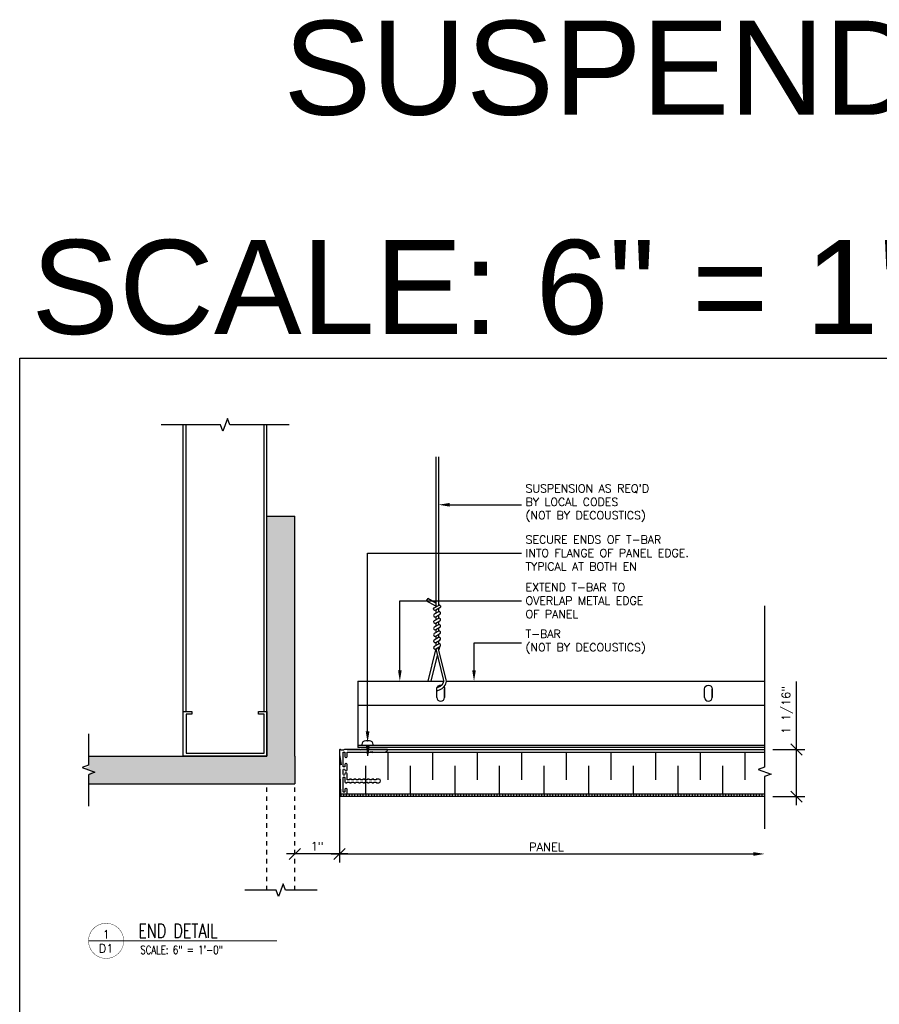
# Model space of a CAD drawing. Header units: inches. Extents: x -2964 to -2795, y 3276 to 3354.
# Tile 3 of 7: x -2953 to -2934, y 3332 to 3354. Entities that reach past the tile are written whole.
import ezdxf
from ezdxf import colors
from ezdxf.entities.mleader import LeaderData, LeaderLine
from ezdxf.enums import TextEntityAlignment as Align
from ezdxf.math import Vec2, Vec3

# ---------------------------------------------------------------- set-up
doc = ezdxf.new("R2010")
doc.units = ezdxf.units.IN
doc.header["$MEASUREMENT"] = 0
doc.linetypes.add('HIDDEN', pattern=[0.375, 0.25, -0.125])
for name, color, linetype in [('1-ARCH', 1, 'Continuous'), ('1-DIM', 4, 'Continuous'), ('1-MOUNT', 155, 'Continuous'), ('1-PANEL', 6, 'Continuous'), ('1-TEXT', 2, 'Continuous'), ('1-TITLE', 4, 'Continuous')]:
    doc.layers.add(name, color=color, linetype=linetype)
doc.styles.add('GEN NOTES', font='ARIALUNI.TTF')
doc.styles.add('TEXT', font='romans.shx')
doc.dimstyles.new('DIM 6-12', dxfattribs={"dimscale": 2, "dimtxt": 0.09375, "dimasz": 0.125, "dimexe": 0.09375, "dimexo": 0.09375, "dimgap": 0.03125, "dimtad": 1, "dimdec": 4, "dimzin": 3, "dimdsep": 46, "dimlunit": 5, "dimtxsty": 'TEXT', "dimblk": 'OBLIQUE', "dimcen": 0.09375, "dimdle": 0.09375, "dimclrd": 256, "dimclre": 4, "dimclrt": 2, "dimadec": 0, "dimazin": 0, "dimtfac": 1, "dimtdec": 4, "dimtmove": 0, "dimatfit": 3, "dimfxl": 0, "dimfrac": 2, "dimtolj": 1, "dimtzin": 0, "dimlwd": -1, "dimlwe": -1, "dimarcsym": 0})

# ---------------------------------------------------------------- blocks, each defined once
blk = doc.blocks.new('_Oblique')
at = {"color": 0, "linetype": 'ByBlock', "lineweight": -2}
blk.add_line((-0.5, -0.5), (0.5, 0.5), dxfattribs=at)
blk = doc.blocks.new('*D20')
at = {"layer": '1-DIM', "color": 4, "transparency": 16777216}
blk.add_line((-2945.838, 3337.129), (-2945.838, 3334.878), dxfattribs=at)
at = {"layer": '1-DIM', "transparency": 16777216}
blk.add_line((-2946.025, 3335.066), (-2936.56, 3335.066), dxfattribs=at)
blk.add_solid([(-2936.56, 3335.107), (-2936.56, 3335.024), (-2936.31, 3335.066)], dxfattribs=at)
at = {"layer": 'Defpoints', "color": 0, "transparency": 16777216}
for p in [(-2945.838, 3337.316), (-2936.31, 3335.066), (-2936.31, 3335.066)]:
    blk.add_point(p, dxfattribs=at)
at = {"layer": '1-DIM', "transparency": 16777216, "xscale": 0.25, "yscale": 0.25, "zscale": 0.25, "rotation": 180}
blk.add_blockref('_Oblique', (-2945.838, 3335.066), dxfattribs=at)
at = {"layer": '1-DIM', "color": 2, "transparency": 16777216, "insert": (-2941.199, 3335.222), "char_height": 0.1875, "attachment_point": 5, "style": 'TEXT', "bg_fill": 3, "box_fill_scale": 1.25, "bg_fill_color": 256, "bg_fill_true_color": 13158600, "bg_fill_transparency": 0}
blk.add_mtext('\\A1;PANEL', dxfattribs=at)
blk = doc.blocks.new('*U17')
at = {"layer": '1-TEXT', "color": 2, "style": 'TEXT'}
blk.add_attdef('VIEWNAME', (0.89, 0.061), '', height=0.25, dxfattribs=at)
at = {"layer": '1-TEXT', "style": 'TEXT'}
for tag, p in [('NOTE1', (0.926, -0.281)), ('NOTE2', (0.926, -0.463)), ('NOTE3', (0.926, -0.655)), ('NOTE4', (0.926, -0.832))]:
    blk.add_attdef(tag, p, '', height=0.125, dxfattribs=at)
blk.add_wipeout([(0.314, 0.283), (0.244, 0.274), (0.178, 0.248), (0.121, 0.206), (0.075, 0.152), (0.045, 0.087), (0.032, 0.018), (0.036, -0.053), (0.058, -0.12), (0.096, -0.18), (0.148, -0.229), (0.21, -0.263), (0.279, -0.281), (0.35, -0.281), (0.418, -0.263), (0.48, -0.229), (0.532, -0.18), (0.57, -0.12), (0.592, -0.053), (0.596, 0.018), (0.583, 0.087), (0.553, 0.152), (0.508, 0.206), (0.45, 0.248), (0.385, 0.274)])
at = {"layer": '1-TITLE', "const_width": 0.00651}
blk.add_lwpolyline([(0, 0, 1), (0.628, 0, 0.414214), (0.314, 0.314, 0.414214), (0, 0, 2.926408)], format="xyb", dxfattribs=at)
at = {"layer": '1-TITLE', "const_width": 0.02}
blk.add_lwpolyline([(0, 0), (3.365, 0)], dxfattribs=at)
at = {"layer": '1-TEXT', "style": 'TEXT'}
for tag, p in [('DETAIL#', (0.301, 0.094)), ('SHEET#', (0.306, -0.207))]:
    blk.add_attdef(tag, text='', height=0.125, dxfattribs=at).set_placement(p, align=Align.CENTER)
blk = doc.blocks.new('*D19')
at = {"layer": '1-DIM', "transparency": 16777216}
for p, q in [((-2935.595, 3337.406), (-2935.595, 3338.933)), ((-2935.595, 3336.163), (-2935.595, 3337.406))]:
    blk.add_line(p, q, dxfattribs=at)
at = {"layer": '1-DIM', "color": 4, "transparency": 16777216}
for p, q in [((-2936.123, 3337.406), (-2935.407, 3337.406)), ((-2936.123, 3336.351), (-2935.407, 3336.351))]:
    blk.add_line(p, q, dxfattribs=at)
at = {"layer": 'Defpoints', "color": 0, "transparency": 16777216}
for p in [(-2936.31, 3337.406), (-2935.595, 3337.406), (-2936.31, 3336.351)]:
    blk.add_point(p, dxfattribs=at)
at = {"layer": '1-DIM', "transparency": 16777216, "xscale": 0.25, "yscale": 0.25, "zscale": 0.25}
for p, rotation in [((-2935.595, 3337.406), 90), ((-2935.595, 3336.351), 270)]:
    blk.add_blockref('_Oblique', p, dxfattribs=dict(at, rotation=rotation))
at = {"layer": '1-DIM', "color": 2, "transparency": 16777216, "insert": (-2935.8, 3338.294), "char_height": 0.1875, "attachment_point": 5, "rotation": 90, "style": 'TEXT', "bg_fill": 3, "box_fill_scale": 1.25, "bg_fill_color": 256, "bg_fill_true_color": 13158600, "bg_fill_transparency": 0}
blk.add_mtext('\\A1;1 1/16"', dxfattribs=at)
blk = doc.blocks.new('*D27')
at = {"layer": '1-DIM', "color": 4, "transparency": 16777216}
blk.add_line((-2945.838, 3337.41), (-2945.838, 3334.878), dxfattribs=at)
at = {"layer": '1-DIM', "transparency": 16777216}
blk.add_line((-2945.65, 3335.066), (-2947.025, 3335.066), dxfattribs=at)
at = {"layer": 'Defpoints', "color": 0, "transparency": 16777216}
for p in [(-2945.838, 3337.597), (-2946.838, 3335.066), (-2946.838, 3335.066)]:
    blk.add_point(p, dxfattribs=at)
at = {"layer": '1-DIM', "transparency": 16777216, "xscale": 0.25, "yscale": 0.25, "zscale": 0.25, "rotation": 180}
blk.add_blockref('_Oblique', (-2946.838, 3335.066), dxfattribs=at)
at = {"layer": '1-DIM', "transparency": 16777216, "xscale": 0.25, "yscale": 0.25, "zscale": 0.25}
blk.add_blockref('_Oblique', (-2945.838, 3335.066), dxfattribs=at)
at = {"layer": '1-DIM', "color": 2, "transparency": 16777216, "insert": (-2946.338, 3335.24), "char_height": 0.1875, "attachment_point": 5, "style": 'TEXT', "bg_fill": 3, "box_fill_scale": 1.25, "bg_fill_color": 256, "bg_fill_true_color": 13158600, "bg_fill_transparency": 0}
blk.add_mtext('\\A1;1"', dxfattribs=at)

msp = doc.modelspace()

# ---------------------------------------------------------------- linework, layer by layer
at = {"layer": '1-ARCH', "color": 8}
for p, q in [((-2949.33798, 3338.26125), (-2949.33798, 3344.68483)), ((-2949.27548, 3338.26125), (-2949.27548, 3344.68483)), ((-2947.52548, 3338.26125), (-2947.52548, 3344.68483)), ((-2947.46298, 3337.26125), (-2947.46298, 3344.68483))]:
    msp.add_line(p, q, dxfattribs=at)
at = {"layer": '1-ARCH'}
for p, q in [((-2947.46298, 3342.63625), (-2946.83798, 3342.63625)), ((-2947.46298, 3337.26125), (-2947.46298, 3342.63625)), ((-2946.83798, 3337.26125), (-2946.83798, 3342.63625)), ((-2951.4621, 3337.26125), (-2947.46298, 3337.26125))]:
    msp.add_line(p, q, dxfattribs=at)
at = {"layer": '1-ARCH', "linetype": 'HIDDEN', "ltscale": 0.125}
msp.add_line((-2947.46298, 3334.25481), (-2947.46298, 3336.63625), dxfattribs=at)
at = {"layer": '1-ARCH', "color": 8}
msp.add_lwpolyline([(-2949.33798, 3338.26125), (-2949.15048, 3338.26125), (-2949.15048, 3338.19875), (-2949.27548, 3338.19875), (-2949.27548, 3337.32375), (-2947.52548, 3337.32375), (-2947.52548, 3338.19875), (-2947.65048, 3338.19875), (-2947.65048, 3338.26125), (-2947.46298, 3338.26125), (-2947.46298, 3337.26125), (-2949.33798, 3337.26125)], close=True, dxfattribs=at)
at = {"layer": '1-DIM'}
for points in [[(-2946.96298, 3344.68483), (-2948.29501, 3344.68483), (-2948.34775, 3344.82972), (-2948.45321, 3344.53995), (-2948.50595, 3344.68483), (-2949.83798, 3344.68483)], [(-2951.4621, 3337.76125), (-2951.4621, 3337.05422), (-2951.60699, 3337.00148), (-2951.31722, 3336.89602), (-2951.4621, 3336.84328), (-2951.4621, 3336.13625)], [(-2946.33798, 3334.25481), (-2947.04501, 3334.25481), (-2947.09775, 3334.39969), (-2947.20321, 3334.10992), (-2947.25595, 3334.25481), (-2947.96298, 3334.25481)]]:
    msp.add_lwpolyline(points, dxfattribs=at)
at = {"layer": '1-MOUNT', "color": 9}
for p, q in [((-2943.68247, 3343.97124), (-2943.68247, 3340.60003)), ((-2943.61997, 3343.97124), (-2943.61997, 3340.63612)), ((-2943.8616, 3340.79366), (-2943.89285, 3340.73953)), ((-2943.68247, 3340.69024), (-2943.8616, 3340.79366)), ((-2943.68247, 3340.61807), (-2943.89285, 3340.73953)), ((-2943.58872, 3340.63612), (-2943.61997, 3340.65416)), ((-2943.61997, 3340.56395), (-2943.61997, 3340.49178)), ((-2943.68247, 3340.52786), (-2943.68247, 3340.45569)), ((-2943.68247, 3340.38352), (-2943.68247, 3340.31136)), ((-2943.61997, 3340.41961), (-2943.61997, 3340.34744)), ((-2943.68247, 3340.23919), (-2943.68247, 3340.16702)), ((-2943.61997, 3340.27527), (-2943.61997, 3340.2031)), ((-2943.61997, 3340.13093), (-2943.61997, 3340.05876)), ((-2943.68247, 3340.09485), (-2943.68247, 3340.02268)), ((-2943.68247, 3339.95051), (-2943.68247, 3339.87834)), ((-2943.61997, 3339.9866), (-2943.61997, 3339.91443)), ((-2943.68247, 3339.80617), (-2943.68247, 3339.73401)), ((-2943.61997, 3339.84226), (-2943.61997, 3339.77009))]:
    msp.add_line(p, q, dxfattribs=at)
at = {"layer": '1-MOUNT'}
for q in [(-2945.42472, 3337.44953), (-2943.51016, 3338.93568)]:
    msp.add_line((-2945.42472, 3338.93568), q, dxfattribs=at)
at = {"layer": '1-MOUNT', "color": 9}
for points in [[(-2943.58872, 3340.58199), (-2943.68247, 3340.52786, -1), (-2943.71372, 3340.58199), (-2943.61997, 3340.63612, -1)], [(-2943.58872, 3340.43765, 1), (-2943.61997, 3340.49178), (-2943.71372, 3340.43765, 1), (-2943.68247, 3340.38352)], [(-2943.58872, 3340.29331, 1), (-2943.61997, 3340.34744), (-2943.71372, 3340.29331, 1), (-2943.68247, 3340.23919)], [(-2943.58872, 3340.14898, 1), (-2943.61997, 3340.2031), (-2943.71372, 3340.14898, 1), (-2943.68247, 3340.09485)], [(-2943.58872, 3340.00464, 1), (-2943.61997, 3340.05876), (-2943.71372, 3340.00464, 1), (-2943.68247, 3339.95051)], [(-2943.58872, 3339.8603, 1), (-2943.61997, 3339.91443), (-2943.71372, 3339.8603, 1), (-2943.68247, 3339.80617)], [(-2943.68247, 3339.66184), (-2943.58872, 3339.71596, 1), (-2943.61997, 3339.77009), (-2943.71372, 3339.71596, 1)]]:
    msp.add_lwpolyline(points, format="xyb", close=True, dxfattribs=at)
for points in [[(-2943.6565, 3338.71988), (-2943.59298, 3338.74397, 0.12099641), (-2943.49193, 3338.81646), (-2943.46906, 3338.84798, 0.21034865), (-2943.44653, 3338.9708), (-2943.62666, 3339.69406)], [(-2943.59626, 3339.71161), (-2943.61357, 3339.64149, 0.17879353)], [(-2943.64551, 3339.5121), (-2943.78779, 3338.93568, 0.17879353)], [(-2943.68247, 3339.66184), (-2943.51432, 3338.98064, -0.17879353), (-2943.52416, 3338.88337), (-2943.54142, 3338.85563, -0.09858509), (-2943.59408, 3338.8139), (-2943.65392, 3338.78616, 0.92239479)]]:
    msp.add_lwpolyline(points, format="xyb", dxfattribs=at)
msp.add_lwpolyline([(-2943.85323, 3338.93568), (-2943.67745, 3339.64149)], dxfattribs=at)
at = {"layer": '1-MOUNT'}
for points in [[(-2943.6565, 3338.76528, -0.49415766), (-2943.54826, 3338.84804, -0.99995704)], [(-2943.49759, 3338.81005, -0.13820741), (-2943.48497, 3338.76527, -0.99995704)], [(-2937.6565, 3338.76528, -0.99995704), (-2937.48497, 3338.76527, -0.99995704)]]:
    msp.add_lwpolyline(points, format="xyb", dxfattribs=at)
for points in [[(-2943.6565, 3338.57372), (-2943.6565, 3338.76527)], [(-2937.6565, 3338.57372), (-2937.6565, 3338.76527)]]:
    msp.add_lwpolyline(points, dxfattribs=at)
for points in [[(-2943.48497, 3338.76527), (-2943.48497, 3338.57372), (-2943.48497, 3338.57372), (-2943.48497, 3338.76527)], [(-2937.48497, 3338.76527), (-2937.48497, 3338.57372), (-2937.48497, 3338.57372), (-2937.48497, 3338.76527)]]:
    msp.add_lwpolyline(points, close=True, dxfattribs=at)
at = {"layer": '1-MOUNT', "color": 1}
msp.add_lwpolyline([(-2945.08038, 3337.50722), (-2945.08038, 3337.5179, 0.41421356), (-2945.1658, 3337.60332), (-2945.25121, 3337.60332, 0.41421356), (-2945.33663, 3337.5179), (-2945.33663, 3337.50722)], format="xyb", close=True, dxfattribs=at)
for points in [[(-2945.23155, 3337.49168), (-2945.18455, 3337.50064)], [(-2945.22996, 3337.47616), (-2945.1862, 3337.4845)], [(-2945.22838, 3337.46064), (-2945.18784, 3337.46836)], [(-2945.22679, 3337.44511), (-2945.18949, 3337.45222)], [(-2945.22521, 3337.42959), (-2945.19114, 3337.43608)]]:
    msp.add_lwpolyline(points, dxfattribs=at)
at = {"layer": '1-MOUNT'}
for centre in [(-2943.57073, 3338.57372), (-2937.57073, 3338.57372)]:
    msp.add_arc(centre, 0.08576, 180.003121, 359.998198, dxfattribs=at)
at = {"layer": 'Defpoints', "color": 3}
msp.add_lwpolyline([(-2953.00477, 3346.18085), (-2893.76196, 3346.18085), (-2893.76196, 3300.18085), (-2953.00477, 3300.18085)], close=True, dxfattribs=at)

# ---------------------------------------------------------------- texts
at = {"layer": '1-TEXT', "char_height": 2.109375, "attachment_point": 4, "style": 'GEN NOTES'}
for s, insert, width in [('\\pi6.0616;SUSPENDED REVEAL - IMPERIAL', (-2953.15258, 3352.67517), 59.0546482), ('\\pi1.1839;SCALE: 6" = 1\'-0" :  TYP. DETAILS-D SIZE ', (-2953.92771, 3347.7616), 58.693524)]:
    msp.add_mtext(s, dxfattribs=dict(at, insert=insert, width=width))

# ---------------------------------------------------------------- leaders
at = {"layer": '1-TEXT'}
ml = msp.add_multileader_mtext('Standard', dxfattribs=at)
ml.set_content("SUSPENSION AS REQ'D BY LOCAL CODES \\P(NOT BY DECOUSTICS)", color=256, style='TEXT')
ml.set_leader_properties(color=4, linetype='ByLayer', lineweight=-1)
ml.build(insert=Vec2(0, 0))
ml.multileader.update_dxf_attribs({"text_left_attachment_type": 2, "text_right_attachment_type": 2, "dogleg_length": 0.36, "arrow_head_size": 0.25})
ctx = ml.context
ctx.base_point, ctx.char_height, ctx.arrow_head_size, ctx.landing_gap_size, ctx.plane_origin = Vec3(-2941.75692, 3342.89342), 0.18, 0.25, 0.09, Vec3(-2944.32706, 3341.72727)
ctx.left_attachment, ctx.right_attachment = 2, 2
notes = []
notes.append((ctx, [(0, (1, 1, 0), (-2942.82287, 3342.89342), (1, 0), 1.06594, [(0, [(-2943.61997, 3342.89342)], 0, [])])]))
ctx.mtext.insert, ctx.mtext.width, ctx.mtext.flow_direction = Vec3(-2941.66692, 3343.3477), 3.215204, 5
ml = msp.add_multileader_mtext('Standard', dxfattribs=at)
ml.set_content('SECURE ENDS OF T-BAR\\PINTO FLANGE OF PANEL EDGE.\\PTYPICAL AT BOTH EN', color=256, style='TEXT')
ml.set_leader_properties(color=4, linetype='ByLayer', lineweight=-1)
ml.build(insert=Vec2(0, 0))
ml.multileader.update_dxf_attribs({"text_left_attachment_type": 2, "text_right_attachment_type": 2, "dogleg_length": 0.36, "arrow_head_size": 0.25})
ctx = ml.context
ctx.base_point, ctx.char_height, ctx.arrow_head_size, ctx.landing_gap_size, ctx.plane_origin = Vec3(-2941.75692, 3341.81202), 0.18, 0.25, 0.09, Vec3(-2946.7127, 3341.31706)
ctx.left_attachment, ctx.right_attachment = 2, 2
notes.append((ctx, [(0, (1, 1, 0), (-2945.20851, 3341.81202), (1, 0), 3.45158, [(0, [(-2945.20851, 3337.5617)], 0, [])])]))
ctx.mtext.insert, ctx.mtext.width, ctx.mtext.flow_direction = Vec3(-2941.66692, 3342.20202), 4.499679, 5
ml = msp.add_multileader_mtext('Standard', dxfattribs=at)
ml.set_content('EXTEND T-BAR TO OVERLAP METAL EDGE OF PANEL', color=256, style='TEXT')
ml.set_leader_properties(color=4, linetype='ByLayer', lineweight=-1)
ml.build(insert=Vec2(0, 0))
ml.multileader.update_dxf_attribs({"text_left_attachment_type": 2, "text_right_attachment_type": 2, "dogleg_length": 0.36, "arrow_head_size": 0.25})
ctx = ml.context
ctx.base_point, ctx.char_height, ctx.arrow_head_size, ctx.landing_gap_size, ctx.plane_origin = Vec3(-2941.75692, 3340.74366), 0.18, 0.25, 0.09, Vec3(-2945.98967, 3341.1181)
ctx.left_attachment, ctx.right_attachment = 2, 2
notes.append((ctx, [(0, (1, 1, 0), (-2944.48548, 3340.74366), (1, 0), 2.72855, [(0, [(-2944.48548, 3338.93568)], 0, [])])]))
ctx.mtext.insert, ctx.mtext.width, ctx.mtext.flow_direction = Vec3(-2941.66692, 3341.13366), 3.215204, 5
ml = msp.add_multileader_mtext('Standard', dxfattribs=at)
ml.set_content('T-BAR\\P(NOT BY DECOUSTICS)', color=256, style='TEXT')
ml.set_leader_properties(color=4, linetype='ByLayer', lineweight=-1)
ml.build(insert=Vec2(0, 0))
ml.multileader.update_dxf_attribs({"text_left_attachment_type": 2, "text_right_attachment_type": 2, "dogleg_length": 0.36, "arrow_head_size": 0.25})
ctx = ml.context
ctx.base_point, ctx.char_height, ctx.arrow_head_size, ctx.landing_gap_size, ctx.plane_origin = Vec3(-2941.75692, 3339.80139), 0.18, 0.25, 0.09, Vec3(-2944.32706, 3340.27921)
ctx.left_attachment, ctx.right_attachment = 2, 2
notes.append((ctx, [(0, (1, 1, 0), (-2942.82287, 3339.80139), (1, 0), 1.06594, [(0, [(-2942.82287, 3338.93568)], 0, [])])]))
ctx.mtext.insert, ctx.mtext.width, ctx.mtext.flow_direction = Vec3(-2941.66692, 3340.08853), 3.215204, 5
for ctx, leaders in notes:
    for number, flags, end, landing, length, lines in leaders:
        leader = LeaderData()
        leader.index, (leader.has_last_leader_line, leader.has_dogleg_vector, leader.attachment_direction) = number, flags
        leader.last_leader_point, leader.dogleg_vector, leader.dogleg_length = Vec3(end), Vec3(landing), length
        for number, points, colour, breaks in lines:
            line = LeaderLine()
            line.index, line.vertices, line.color, line.breaks = number, Vec3.list(points), colors.encode_raw_color(colour), breaks
            leader.lines.append(line)
        ctx.leaders.append(leader)

# ---------------------------------------------------------------- next in the draw order: block references
at = {"layer": '1-TITLE'}
ref = msp.add_blockref('*U17', (-2951.4621, 3333.11806), dxfattribs=dict(at, xscale=1.254172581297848, yscale=1.254172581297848, zscale=1.254172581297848))
ref.add_attrib('VIEWNAME', 'END DETAIL', (-2950.34576, 3333.18722), dxfattribs={"color": 2, "height": 0.312495, "style": 'TEXT', "width": 0.75})
ref.add_attrib('DETAIL#', '1', dxfattribs={"color": 2, "height": 0.1875, "style": 'TEXT'}).set_placement((-2951.06802, 3333.26183), align=Align.MIDDLE_CENTER)
ref.add_attrib('SHEET#', 'D1', dxfattribs={"color": 2, "height": 0.1875, "style": 'TEXT'}).set_placement((-2951.06802, 3332.94828), align=Align.MIDDLE_CENTER)
ref.add_attrib('NOTE1', 'SCALE: 6" = 1\'-0"', dxfattribs={"color": 2, "height": 0.1875, "style": 'TEXT', "width": 0.75}).set_placement((-2950.30057, 3332.76607), align=Align.BOTTOM_LEFT)

# ---------------------------------------------------------------- next in the draw order: dimensions: what is measured, and where the dimension line sits
at = {"layer": '1-DIM'}
dim = msp.add_linear_dim(base=(-2936.3104, 3335.06579), p1=(-2945.83798, 3337.31615), p2=(-2936.3104, 3335.06579), text='PANEL', dimstyle='DIM 6-12', override={"dimpost": '"', "dimblk1": 'Oblique', "dimsah": 1}, dxfattribs=at)
dim.commit()
dim.dimension.update_dxf_attribs({"geometry": '*D20', "text_midpoint": (-2941.19919, 3335.22204)})

# ---------------------------------------------------------------- next in the draw order: hatches: boundary and pattern name
at = {"layer": '1-PANEL'}
h = msp.add_hatch(dxfattribs=at)
h.set_pattern_fill('ANSI31', color=8, scale=0.5, angle=45, style=0)
h.set_pattern_definition([(90, (-3177.61624, -178.360825), (-0.0625, 1e-17), [])])
h.paths.add_polyline_path([(-2945.81223, 3336.41317), (-2936.3104, 3336.41317), (-2936.3104, 3336.35067), (-2945.81223, 3336.35067)])

# ---------------------------------------------------------------- next in the draw order: linework, layer by layer
at = {"layer": '1-MOUNT', "color": 1}
for p in [(-2945.23314, 3337.50722), (-2945.18387, 3337.50722)]:
    msp.add_line(p, (-2945.20851, 3337.26612), dxfattribs=at)
for points in [[(-2945.22362, 3337.41406), (-2945.19279, 3337.41994)], [(-2945.22203, 3337.39854), (-2945.19444, 3337.4038)], [(-2945.22045, 3337.38301), (-2945.19609, 3337.38766)], [(-2945.21886, 3337.36749), (-2945.19774, 3337.37152)], [(-2945.21728, 3337.35197), (-2945.19939, 3337.35537)], [(-2945.21569, 3337.33644), (-2945.20104, 3337.33923)], [(-2945.2141, 3337.32092), (-2945.20268, 3337.32309)], [(-2945.21252, 3337.30539), (-2945.20433, 3337.30695)], [(-2945.21093, 3337.28987), (-2945.20598, 3337.29081)], [(-2945.20935, 3337.27434), (-2945.20763, 3337.27467)]]:
    msp.add_lwpolyline(points, dxfattribs=at)
at = {"layer": '1-PANEL', "linetype": 'Continuous'}
msp.add_line((-2945.66643, 3337.4061), (-2936.3104, 3337.4061), dxfattribs=at)
at = {"layer": '1-PANEL'}
for p, q in [((-2945.66643, 3337.35067), (-2936.3104, 3337.35067)), ((-2945.81223, 3336.41317), (-2936.3104, 3336.41317)), ((-2945.81223, 3336.41317), (-2945.81223, 3336.35067))]:
    msp.add_line(p, q, dxfattribs=at)
at = {"layer": '1-PANEL', "color": 8}
for p, q in [((-2944.75581, 3337.35067), (-2944.75581, 3336.72567)), ((-2943.75581, 3337.35067), (-2943.75581, 3336.72567)), ((-2942.75581, 3337.35067), (-2942.75581, 3336.72567)), ((-2941.75581, 3337.35067), (-2941.75581, 3336.72567)), ((-2940.75581, 3337.35067), (-2940.75581, 3336.72567)), ((-2939.75581, 3337.35067), (-2939.75581, 3336.72567)), ((-2938.75581, 3337.35067), (-2938.75581, 3336.72567)), ((-2937.75581, 3337.35067), (-2937.75581, 3336.72567)), ((-2936.75581, 3337.35067), (-2936.75581, 3336.72567)), ((-2945.25581, 3337.03817), (-2945.25581, 3336.41317)), ((-2944.25581, 3337.03817), (-2944.25581, 3336.41317)), ((-2943.25581, 3337.03817), (-2943.25581, 3336.41317)), ((-2942.25581, 3337.03817), (-2942.25581, 3336.41317)), ((-2941.25581, 3337.03817), (-2941.25581, 3336.41317)), ((-2940.25581, 3337.03817), (-2940.25581, 3336.41317)), ((-2939.25581, 3337.03817), (-2939.25581, 3336.41317)), ((-2938.25581, 3337.03817), (-2938.25581, 3336.41317)), ((-2937.25581, 3337.03817), (-2937.25581, 3336.41317))]:
    msp.add_line(p, q, dxfattribs=at)
at = {"layer": '1-PANEL', "color": 7}
msp.add_lwpolyline([(-2945.83798, 3337.39609), (-2945.83798, 3337.31615, 0.04254503), (-2945.83628, 3337.29616), (-2945.79674, 3337.06597), (-2945.82078, 3337.08614, 0.64926792), (-2945.83721, 3337.07814), (-2945.81223, 3336.41697, 0.40414051), (-2945.8083, 3336.41317), (-2945.67037, 3336.41317, 0.41421356), (-2945.66643, 3336.41711), (-2945.66643, 3336.51475, 0.41421356), (-2945.68611, 3336.53443), (-2945.69674, 3336.53443, 0.41421356), (-2945.71643, 3336.51475), (-2945.71643, 3336.46294, -0.41421356), (-2945.72643, 3336.45294), (-2945.74698, 3336.45294, -0.41421356), (-2945.75698, 3336.46294), (-2945.75698, 3336.77443, -0.41421356), (-2945.74698, 3336.78443), (-2945.72643, 3336.78443, -0.41421356), (-2945.71643, 3336.77443), (-2945.71643, 3336.68286, 0.41421356), (-2945.69674, 3336.66317), (-2945.67627, 3336.66317, 0.41421356), (-2945.66643, 3336.67301), (-2945.66643, 3336.67817), (-2945.61643, 3336.67817), (-2945.61643, 3336.67301, 0.41421356), (-2945.60659, 3336.66317), (-2945.57627, 3336.66317, 0.41421356), (-2945.56643, 3336.67301), (-2945.56643, 3336.67817), (-2945.51643, 3336.67817), (-2945.51643, 3336.67301, 0.41421356), (-2945.50659, 3336.66317), (-2945.47627, 3336.66317, 0.41421356), (-2945.46643, 3336.67301), (-2945.46643, 3336.67817), (-2945.41643, 3336.67817), (-2945.41643, 3336.67301, 0.41421356), (-2945.40659, 3336.66317), (-2945.37627, 3336.66317, 0.41421356), (-2945.36643, 3336.67301), (-2945.36643, 3336.67817), (-2945.31643, 3336.67817), (-2945.31643, 3336.67301, 0.41421356), (-2945.30659, 3336.66317), (-2945.27627, 3336.66317, 0.41421356), (-2945.26643, 3336.67301), (-2945.26643, 3336.67817), (-2945.21643, 3336.67817), (-2945.21643, 3336.67301, 0.41421356), (-2945.20659, 3336.66317), (-2945.17627, 3336.66317, 0.41421356), (-2945.16643, 3336.67301), (-2945.16643, 3336.67817), (-2945.11643, 3336.67817), (-2945.11643, 3336.67301, 0.41421356), (-2945.10659, 3336.66317), (-2945.07627, 3336.66317, 0.41421356), (-2945.06643, 3336.67301), (-2945.06643, 3336.67817), (-2945.01643, 3336.67817), (-2945.01643, 3336.67301, 0.41421356), (-2945.00659, 3336.66317), (-2944.95643, 3336.66317, 1), (-2944.95643, 3336.74317), (-2944.96643, 3336.74317), (-2945.00659, 3336.74317, 0.41421356), (-2945.01643, 3336.73333), (-2945.01643, 3336.72817), (-2945.06643, 3336.72817), (-2945.06643, 3336.73333, 0.41421356), (-2945.07627, 3336.74317), (-2945.10659, 3336.74317, 0.41421356), (-2945.11643, 3336.73333), (-2945.11643, 3336.72817), (-2945.16643, 3336.72817), (-2945.16643, 3336.73333, 0.41421356), (-2945.17627, 3336.74317), (-2945.20659, 3336.74317, 0.41421356), (-2945.21643, 3336.73333), (-2945.21643, 3336.72817), (-2945.26643, 3336.72817), (-2945.26643, 3336.73333, 0.41421356), (-2945.27627, 3336.74317), (-2945.30659, 3336.74317, 0.41421356), (-2945.31643, 3336.73333), (-2945.31643, 3336.72817), (-2945.36643, 3336.72817), (-2945.36643, 3336.73333, 0.41421356), (-2945.37627, 3336.74317), (-2945.40659, 3336.74317, 0.41421356), (-2945.41643, 3336.73333), (-2945.41643, 3336.72817), (-2945.46643, 3336.72817), (-2945.46643, 3336.73333, 0.41421356), (-2945.47627, 3336.74317), (-2945.50659, 3336.74317, 0.41421356), (-2945.51643, 3336.73333), (-2945.51643, 3336.72817), (-2945.56643, 3336.72817), (-2945.56643, 3336.73333, 0.41421356), (-2945.57627, 3336.74317), (-2945.60659, 3336.74317, 0.41421356), (-2945.61643, 3336.73333), (-2945.61643, 3336.72817), (-2945.66643, 3336.72817), (-2945.66643, 3336.86337, 0.41421356), (-2945.68611, 3336.88305), (-2945.69674, 3336.88305, 0.41421356), (-2945.71643, 3336.86337), (-2945.71643, 3336.85412, -0.41421356), (-2945.73611, 3336.83443), (-2945.7373, 3336.83443, -0.41421356), (-2945.75698, 3336.85412), (-2945.75698, 3336.94979, -0.41421356), (-2945.7373, 3336.96947), (-2945.73611, 3336.96947, -0.41421356), (-2945.71643, 3336.94979), (-2945.71643, 3336.94979, 0.41421356), (-2945.69674, 3336.9301), (-2945.68611, 3336.9301, 0.41421356), (-2945.66643, 3336.94979), (-2945.66643, 3337.07105, 0.41421356), (-2945.68611, 3337.09073), (-2945.69674, 3337.09073, 0.41421356), (-2945.71643, 3337.07105), (-2945.71643, 3337.02947, -0.41421356), (-2945.72643, 3337.01947), (-2945.74698, 3337.01947, -0.41421356), (-2945.75698, 3337.02947), (-2945.75698, 3337.34097, -0.41421356), (-2945.74698, 3337.35097), (-2945.72643, 3337.35097, -0.41421356), (-2945.71643, 3337.34097), (-2945.71643, 3337.24939, 0.41421356), (-2945.69674, 3337.22971), (-2945.68611, 3337.22971, 0.41421356), (-2945.66643, 3337.24939), (-2945.66643, 3337.35097), (-2945.19321, 3337.35097), (-2945.10836, 3337.36593), (-2945.10836, 3337.34112), (-2945.05254, 3337.35097), (-2944.82487, 3337.35097, 0.26047061), (-2944.75959, 3337.39147, 0.57143672), (-2944.7682, 3337.40609), (-2945.3557, 3337.40609), (-2945.36554, 3337.39624), (-2945.37538, 3337.40609), (-2945.7265, 3337.40609, 0.29774875), (-2945.7494, 3337.39112), (-2945.79939, 3337.39112), (-2945.82298, 3337.40475, 0.57735027)], format="xyb", close=True, dxfattribs=at)

# ---------------------------------------------------------------- next in the draw order: dimensions: what is measured, and where the dimension line sits
at = {"layer": '1-DIM'}
dim = msp.add_linear_dim(base=(-2935.59484, 3337.4061), p1=(-2936.3104, 3336.35067), p2=(-2936.3104, 3337.4061), angle=90, dimstyle='DIM 6-12', override={"dimpost": '"'}, dxfattribs=at)
dim.commit()
dim.dimension.update_dxf_attribs({"geometry": '*D19', "text_midpoint": (-2935.8002, 3338.29449)})

# ---------------------------------------------------------------- next in the draw order: linework, layer by layer
msp.add_lwpolyline([(-2936.3104, 3340.6289), (-2936.3104, 3337.01157), (-2936.45529, 3336.95883), (-2936.16551, 3336.85337), (-2936.3104, 3336.80063), (-2936.3104, 3335.62948)], dxfattribs=at)
at = {"layer": '1-MOUNT'}
for p, q in [((-2943.44234, 3338.93568), (-2936.3104, 3338.93568)), ((-2945.42472, 3338.40332), (-2936.3104, 3338.40332)), ((-2945.42472, 3337.50722), (-2936.3104, 3337.50722)), ((-2936.3104, 3337.44953), (-2945.42472, 3337.44953))]:
    msp.add_line(p, q, dxfattribs=at)
at = {"layer": '1-PANEL'}
msp.add_line((-2936.3104, 3336.35067), (-2945.81223, 3336.35067), dxfattribs=at)

# ---------------------------------------------------------------- next in the draw order: dimensions: what is measured, and where the dimension line sits
at = {"layer": '1-DIM'}
dim = msp.add_linear_dim(base=(-2946.83798, 3335.06579), p1=(-2945.83798, 3337.59728), p2=(-2946.83798, 3335.06579), dimstyle='DIM 6-12', override={"dimpost": '"'}, dxfattribs=at)
dim.commit()
dim.dimension.update_dxf_attribs({"geometry": '*D27', "text_midpoint": (-2946.33798, 3335.2399)})

# ---------------------------------------------------------------- next in the draw order: hatches: boundary and pattern name
at = {"layer": '1-ARCH'}
h = msp.add_hatch(dxfattribs=at)
h.set_pattern_fill('AR-SAND', color=8, scale=0.08, style=0)
h.set_pattern_definition([(37.5, (-3177.61624, -178.06818), (-0.0050394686, 0.1541459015), [0, -0.1216, 0, -0.136, 0, -0.13]), (7.5, (-3177.61624, -178.06818), (0.141582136, 0.225771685), [0, -0.0656, 0, -0.1096, 0, -0.042]), (327.5, (-3177.71464, -178.06818), (0.249131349, 0.0004527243), [0, -0.04, 0, -0.144, 0, -0.188]), (317.5, (-3177.71464, -178.06818), (0.240490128, 0.070214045), [0, -0.02, 0, -0.0944, 0, -0.108])])
h.paths.add_polyline_path([(-2946.83798, 3342.63625), (-2947.46298, 3342.63625), (-2947.46298, 3337.26125), (-2951.4621, 3337.26125), (-2951.4621, 3337.01906), (-2951.5587, 3336.98391), (-2951.36551, 3336.91359), (-2951.4621, 3336.87844), (-2951.4621, 3336.63625), (-2946.83798, 3336.63625), (-2946.83798, 3337.26125)])

# ---------------------------------------------------------------- next in the draw order: linework, layer by layer
for p in [(-2946.83798, 3337.26125), (-2951.4621, 3336.63625)]:
    msp.add_line(p, (-2946.83798, 3336.63625), dxfattribs=at)
at = {"layer": '1-ARCH', "linetype": 'HIDDEN', "ltscale": 0.125}
msp.add_line((-2946.83798, 3334.25481), (-2946.83798, 3336.63625), dxfattribs=at)

doc.saveas('drawing.dxf')
